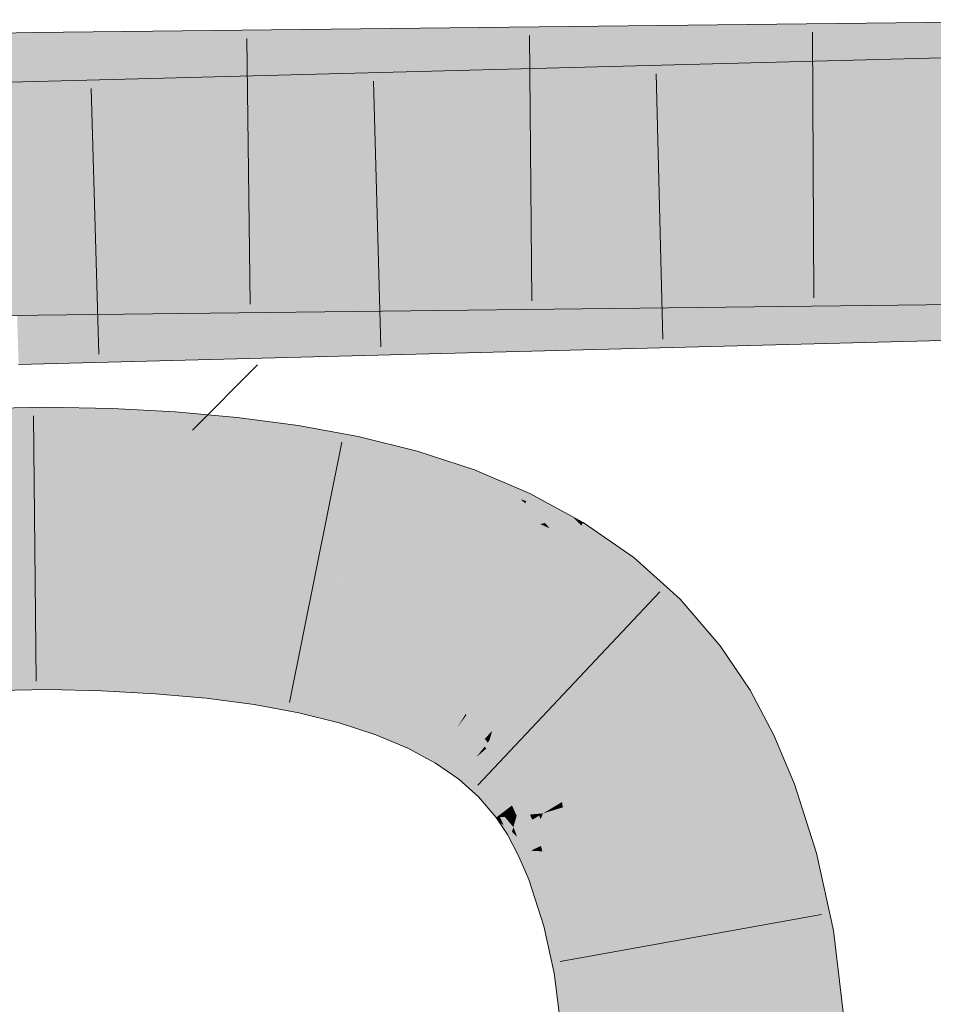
# Model space of a CAD drawing. Extents: x -720 to 300, y 62 to 1162.
# Tile 173 of 256: x 209.686 to 210.495, y 728.212 to 729.083. Entities that reach past the tile are written whole.
import ezdxf

# ---------------------------------------------------------------- set-up
doc = ezdxf.new("R2010")
doc.units = 0
doc.layers.get('0').update_dxf_attribs({"lineweight": 13})
for name, color, linetype, lineweight, true_color in [('E_Detail_Wandschraffur', 7, 'Continuous', 5, 0xc0c0c0), ('E_Leerrohr 25-A06G93Y08I', 7, 'Continuous', 9, 0xff8000), ('E_Leerrohr 25-Shading', 7, 'Continuous', 9, 0xff8000)]:
    doc.layers.add(name, color=color, linetype=linetype, lineweight=lineweight, true_color=true_color)

# ---------------------------------------------------------------- blocks, each defined once
blk = doc.blocks.new('Shading-A06G93SJ8I', base_point=(174.28816, 726.75598))
at = {"layer": 'E_Leerrohr 25-Shading', "color": 43, "true_color": 0xd7ab7f}
for points in [[(210.26399, 729.00647), (211.79288, 729.04651), (210.1756, 729.04077), (211.79228, 729.08313)], [(210.26399, 729.0415), (210.63826, 729.04578), (210.1756, 729.07715), (210.6382, 729.0824)], [(209.69907, 729.05212), (209.86772, 729.07361), (209.69884, 729.06622), (209.75473, 729.07233)], [(209.97174, 729.07483), (209.86772, 729.07361), (209.69933, 729.03546), (209.69907, 729.05212)], [(209.69933, 729.03546), (209.69933, 729.0351), (210.06905, 729.07593), (209.91405, 729.05121)], [(209.69933, 729.03546), (210.06905, 729.07593), (209.97174, 729.07483)], [(209.91405, 729.05121), (210.07156, 729.06299), (210.06905, 729.07593), (210.1106, 729.07642)], [(210.12236, 729.07166), (210.1106, 729.07642), (210.07156, 729.06299)], [(210.19899, 729.04077), (210.26399, 729.0415), (210.1106, 729.07642), (210.1756, 729.07715)], [(209.69884, 729.06622), (209.69876, 729.07172), (209.18857, 729.02509), (209.56996, 729.06427)], [(209.69884, 729.06622), (209.18857, 729.02509), (209.38757, 729.02899)], [(209.38757, 729.02899), (209.55396, 729.03223), (209.69884, 729.06622), (209.69907, 729.05212)], [(209.56996, 729.06427), (209.69876, 729.07172), (209.62926, 729.07037)], [(209.75473, 729.07233), (209.69876, 729.07172), (209.69884, 729.06622)], [(210.14214, 729.06366), (210.12236, 729.07166), (210.00026, 729.03851), (210.07156, 729.06299)], [(209.92288, 729.03766), (210.07156, 729.06299), (209.82193, 729.0365), (209.91405, 729.05121)], [(210.00026, 729.03851), (210.07156, 729.06299), (209.92288, 729.03766)], [(210.00026, 729.03851), (210.19899, 729.04077), (210.14214, 729.06366)], [(209.55396, 729.03223), (209.69933, 729.0351), (209.69907, 729.05212)], [(209.91405, 729.05121), (209.69933, 729.0351), (209.82193, 729.0365)], [(209.78076, 728.99878), (209.94286, 729.01093), (210.01453, 729.03656), (210.10097, 729.03882)], [(209.94286, 729.01093), (210.06726, 729.02026), (210.10097, 729.03882), (210.1106, 729.03906)], [(210.12918, 729.03186), (210.1106, 729.03906), (210.06726, 729.02026)], [(210.19899, 729.00476), (210.26399, 729.00647), (210.1106, 729.03906), (210.1756, 729.04077)], [(209.67833, 729.01245), (209.82973, 729.03168), (209.67801, 729.02356), (209.72716, 729.02899)], [(209.67874, 728.9986), (209.92451, 729.03418), (209.67833, 729.01245), (209.82973, 729.03168)], [(210.01453, 729.03656), (209.92451, 729.03418), (209.67897, 728.99115), (209.67874, 728.9986)], [(210.01453, 729.03656), (209.67897, 728.99115), (209.78076, 728.99878)], [(210.14769, 729.02466), (210.12918, 729.03186), (210.02066, 729.00006), (210.06726, 729.02026)], [(209.72716, 729.02899), (209.67789, 729.02771), (209.67801, 729.02356)], [(210.02066, 729.00006), (210.19899, 729.00476), (210.14769, 729.02466)], [(209.94923, 728.99823), (210.06726, 729.02026), (209.85695, 728.99579), (209.94286, 729.01093)], [(210.02066, 729.00006), (210.06726, 729.02026), (209.94923, 728.99823)], [(209.85695, 728.99579), (209.94286, 729.01093), (209.74403, 728.99286), (209.78076, 728.99878)], [(209.78076, 728.99878), (209.67897, 728.99115), (209.74403, 728.99286)], [(210.1106, 728.82635), (210.1756, 728.82715), (210.19899, 728.86401), (210.26399, 728.86475)], [(210.1756, 728.79065), (211.79637, 728.83313), (210.26399, 728.82959), (211.79578, 728.86975)], [(210.1756, 728.82715), (210.63863, 728.8324), (210.26399, 728.86475), (210.63857, 728.86902)], [(209.58865, 728.85614), (209.51752, 728.85162), (209.70218, 728.8515), (209.70226, 728.84631)], [(209.70218, 728.8515), (209.70207, 728.85834), (209.58865, 728.85614)], [(210.10724, 728.83356), (209.70239, 728.85834), (209.92749, 728.8407), (209.70207, 728.85834)], [(209.92749, 728.8407), (209.70207, 728.85834), (209.70218, 728.8515)], [(210.10588, 728.83643), (209.80264, 728.8595), (210.10724, 728.83356), (209.70239, 728.85834)], [(210.10368, 728.84113), (209.89194, 728.86053), (210.10588, 728.83643), (209.80264, 728.8595)], [(209.97253, 728.86145), (209.89194, 728.86053), (210.10059, 728.84772), (210.10368, 728.84113)], [(210.10059, 728.84772), (210.09702, 728.85535), (209.97253, 728.86145), (210.04012, 728.86218)], [(210.09702, 728.85535), (210.09352, 728.86279), (210.04012, 728.86218)], [(210.19899, 728.86401), (210.09352, 728.86279), (210.17218, 728.8526)], [(210.17218, 728.8526), (210.09352, 728.86279), (210.16074, 728.84772), (210.09702, 728.85535)], [(209.62895, 728.84839), (209.51752, 728.85162), (209.70264, 728.82178), (208.74628, 728.80292)], [(209.62895, 728.84839), (209.70264, 728.82178), (209.70245, 728.83429)], [(209.70226, 728.84631), (209.62895, 728.84839), (209.70245, 728.83429)], [(209.70218, 728.8515), (209.70226, 728.84631), (209.92749, 728.8407), (209.98778, 728.836)], [(210.16074, 728.84772), (210.09702, 728.85535), (210.14868, 728.84259), (210.10059, 728.84772)], [(210.14868, 728.84259), (210.10059, 728.84772), (210.13788, 728.83801), (210.10368, 728.84113)], [(209.98778, 728.836), (209.70226, 728.84631), (209.7626, 728.82245), (209.70245, 728.83429)], [(210.10794, 728.83209), (209.92749, 728.8407), (210.10812, 728.83167), (209.98778, 728.836)], [(210.10724, 728.83356), (209.92749, 728.8407), (210.10794, 728.83209)], [(210.13788, 728.83801), (210.10368, 728.84113), (210.12997, 728.83459), (210.10588, 728.83643)], [(209.70245, 728.83429), (209.70264, 728.82178), (209.7626, 728.82245)], [(209.98778, 728.836), (209.7626, 728.82245), (210.1106, 728.82635)], [(209.98778, 728.836), (210.1106, 728.82635), (210.10812, 728.83167)], [(210.12997, 728.83459), (210.10588, 728.83643), (210.12491, 728.83246), (210.10724, 728.83356)], [(210.12491, 728.83246), (210.10724, 728.83356), (210.12234, 728.83136), (210.10794, 728.83209)], [(210.12234, 728.83136), (210.10794, 728.83209), (210.12183, 728.83118), (210.10812, 728.83167)], [(210.10812, 728.83167), (210.1106, 728.82635), (210.12183, 728.83118)], [(210.1106, 728.789), (210.1756, 728.79065), (210.19899, 728.82794), (210.26399, 728.82959)], [(210.11191, 728.80725), (209.93607, 728.82104), (210.11163, 728.80328), (209.86086, 728.81903)], [(210.00571, 728.82288), (209.93607, 728.82104), (210.11232, 728.81287), (210.11191, 728.80725)], [(210.11232, 728.81287), (210.11278, 728.81934), (210.00571, 728.82288), (210.06537, 728.8244)], [(210.11278, 728.81934), (210.11324, 728.82568), (210.06537, 728.8244)], [(210.17706, 728.81824), (210.11324, 728.82568), (210.16656, 728.81366), (210.11278, 728.81934)], [(210.19899, 728.82794), (210.11324, 728.82568), (210.17706, 728.81824)], [(210.11137, 728.79962), (209.68721, 728.81451), (209.82376, 728.80609), (209.6842, 728.81445)], [(209.82376, 728.80609), (209.6842, 728.81445), (209.68436, 728.80933)], [(210.11145, 728.80084), (209.77887, 728.81689), (210.11137, 728.79962), (209.68721, 728.81451)], [(210.11163, 728.80328), (209.86086, 728.81903), (210.11145, 728.80084), (209.77887, 728.81689)], [(210.15564, 728.80884), (210.11232, 728.81287), (210.14598, 728.80457), (210.11191, 728.80725)], [(210.16656, 728.81366), (210.11278, 728.81934), (210.15564, 728.80884), (210.11232, 728.81287)], [(209.71893, 728.80853), (209.68436, 728.80933), (209.79469, 728.7807), (209.68474, 728.79675)], [(209.71893, 728.80853), (209.79469, 728.7807), (209.8575, 728.78235)], [(209.8575, 728.78235), (210.1106, 728.789), (209.71893, 728.80853), (209.82376, 728.80609)], [(209.82376, 728.80609), (210.1106, 728.789), (210.11134, 728.79938)], [(210.11137, 728.79962), (209.82376, 728.80609), (210.11134, 728.79938)], [(210.13908, 728.80151), (210.11163, 728.80328), (210.1349, 728.79968), (210.11145, 728.80084)], [(210.14598, 728.80457), (210.11191, 728.80725), (210.13908, 728.80151), (210.11163, 728.80328)], [(209.79469, 728.7807), (209.68474, 728.79675), (209.72592, 728.77887), (209.68513, 728.78339)], [(210.11137, 728.79962), (210.1106, 728.789), (210.13306, 728.79889)], [(210.1349, 728.79968), (210.11145, 728.80084), (210.13306, 728.79889), (210.11137, 728.79962)], [(209.68513, 728.78339), (209.6853, 728.77783), (209.72592, 728.77887)], [(209.70956, 728.72235), (209.7094, 728.7403), (209.54216, 728.71924), (209.54152, 728.737)], [(209.76752, 728.72144), (209.76819, 728.73895), (209.70956, 728.72235), (209.7094, 728.7403)], [(209.82269, 728.71906), (209.82388, 728.73602), (209.76752, 728.72144), (209.76819, 728.73895)], [(209.87708, 728.71503), (209.87885, 728.73114), (209.82269, 728.71906), (209.82388, 728.73602)], [(209.87708, 728.71503), (209.93295, 728.724), (209.87885, 728.73114)], [(209.70958, 728.71997), (209.70956, 728.72235), (209.54225, 728.71643), (209.54216, 728.71924)], [(209.70961, 728.71814), (209.70958, 728.71997), (209.54231, 728.71472), (209.54225, 728.71643)], [(209.54231, 728.71472), (209.54268, 728.70471), (209.70961, 728.71814), (209.7097, 728.70776)], [(209.76744, 728.71918), (209.76752, 728.72144), (209.70958, 728.71997), (209.70956, 728.72235)], [(209.76736, 728.71729), (209.76744, 728.71918), (209.70961, 728.71814), (209.70958, 728.71997)], [(209.70961, 728.71814), (209.7097, 728.70776), (209.76736, 728.71729), (209.76697, 728.70673)], [(209.76736, 728.71729), (209.76697, 728.70673), (209.8224, 728.71503), (209.82166, 728.70441)], [(209.8224, 728.71503), (209.82254, 728.71698), (209.76736, 728.71729), (209.76744, 728.71918)], [(209.82254, 728.71698), (209.82269, 728.71906), (209.76744, 728.71918), (209.76752, 728.72144)], [(209.87665, 728.71112), (209.87686, 728.71313), (209.8224, 728.71503), (209.82254, 728.71698)], [(209.82254, 728.71698), (209.87708, 728.71503), (209.82269, 728.71906)], [(209.82254, 728.71698), (209.84801, 728.71515), (209.87708, 728.71503), (209.87697, 728.71405)], [(209.87708, 728.71503), (209.89677, 728.71283), (209.93295, 728.724), (209.93086, 728.71082)], [(209.9832, 728.70093), (209.98607, 728.71417), (209.93059, 728.70911), (209.93295, 728.724)], [(209.54268, 728.70471), (209.54283, 728.70044), (209.7097, 728.70776), (209.70973, 728.70367)], [(209.7097, 728.70776), (209.70973, 728.70367), (209.76697, 728.70673), (209.7668, 728.70239)], [(209.8224, 728.71503), (209.82166, 728.70441), (209.87665, 728.71112), (209.87546, 728.70038)], [(209.84801, 728.71515), (209.87686, 728.71313), (209.87697, 728.71405)], [(209.87665, 728.71112), (209.87546, 728.70038), (209.92999, 728.70532), (209.92828, 728.69452)], [(209.92999, 728.70532), (209.93031, 728.70734), (209.87665, 728.71112), (209.87686, 728.71313)], [(209.87686, 728.71313), (209.89679, 728.71283), (209.87697, 728.71405)], [(209.87686, 728.71313), (209.93031, 728.70734), (209.89679, 728.71283), (209.93059, 728.70911)], [(209.89679, 728.71283), (209.87708, 728.71503), (209.87697, 728.71405)], [(209.89677, 728.71283), (209.93059, 728.70911), (209.93086, 728.71082)], [(209.98286, 728.69934), (209.9832, 728.70093), (209.93031, 728.70734), (209.93059, 728.70911)], [(210.0349, 728.69012), (210.03807, 728.70123), (209.9832, 728.70093), (209.98607, 728.71417)], [(209.76697, 728.70673), (209.7668, 728.70239), (209.82166, 728.70441), (209.82132, 728.69952)], [(209.82166, 728.70441), (209.82132, 728.69952), (209.87546, 728.70038), (209.87485, 728.69476)], [(209.87546, 728.70038), (209.87485, 728.69476), (209.92828, 728.69452), (209.92723, 728.68781)], [(209.95125, 728.70209), (209.92999, 728.70532), (209.95044, 728.69104), (209.92828, 728.69452)], [(209.98242, 728.69727), (209.98286, 728.69934), (209.92999, 728.70532), (209.93031, 728.70734)], [(209.98242, 728.69727), (209.95125, 728.70209), (209.98007, 728.68646), (209.95044, 728.69104)], [(210.03389, 728.68658), (210.03447, 728.68866), (209.98242, 728.69727), (209.98286, 728.69934)], [(210.03447, 728.68866), (210.0349, 728.69012), (209.98286, 728.69934), (209.9832, 728.70093)], [(210.08565, 728.67615), (210.08881, 728.68463), (210.0349, 728.69012), (210.03807, 728.70123)], [(209.95044, 728.69104), (209.92828, 728.69452), (209.94991, 728.68365), (209.92723, 728.68781)], [(209.98007, 728.68646), (209.95044, 728.69104), (209.97833, 728.67834), (209.94991, 728.68365)], [(209.98242, 728.69727), (209.98007, 728.68646), (210.03389, 728.68658), (210.03079, 728.67578)], [(210.08517, 728.67487), (210.08565, 728.67615), (210.03447, 728.68866), (210.0349, 728.69012)], [(209.98007, 728.68646), (209.97833, 728.67834), (210.03079, 728.67578), (210.028, 728.66602)], [(210.03389, 728.68658), (210.03079, 728.67578), (210.0844, 728.67285), (210.08043, 728.66217)], [(210.0844, 728.67285), (210.08517, 728.67487), (210.03389, 728.68658), (210.03447, 728.68866)], [(210.08881, 728.68463), (210.08565, 728.67615), (210.1106, 728.67542), (210.1031, 728.66998)], [(210.03079, 728.67578), (210.028, 728.66602), (210.08043, 728.66217), (210.07602, 728.65033)], [(210.08842, 728.6593), (210.09964, 728.66748), (210.08043, 728.66217), (210.0844, 728.67285)], [(210.09964, 728.66748), (210.1031, 728.66998), (210.0844, 728.67285), (210.08565, 728.67615)], [(210.1106, 728.67542), (210.1031, 728.66998), (210.12624, 728.6618)], [(210.1106, 728.67542), (210.1297, 728.65875), (210.13799, 728.66388), (210.13472, 728.65704)], [(210.12894, 728.64496), (210.09964, 728.66748), (210.08842, 728.6593)], [(210.13187, 728.65613), (210.1031, 728.66998), (210.09964, 728.66748)], [(210.12894, 728.64496), (210.13383, 728.65515), (210.09964, 728.66748), (210.13187, 728.65613)], [(210.1031, 728.66998), (210.13383, 728.65515), (210.12624, 728.6618)], [(210.1756, 728.64349), (210.13799, 728.66388), (210.16856, 728.64178), (210.13472, 728.65704)], [(210.08043, 728.66217), (210.07602, 728.65033), (210.08842, 728.6593)], [(210.08842, 728.6593), (210.07602, 728.65033), (210.12894, 728.64496), (210.12218, 728.63086)], [(210.15111, 728.6377), (210.13383, 728.65515), (210.14714, 728.63672), (210.12894, 728.64496)], [(210.1297, 728.65875), (210.13383, 728.65515), (210.13472, 728.65704)], [(210.13472, 728.65704), (210.13383, 728.65515), (210.16856, 728.64178), (210.15111, 728.6377)], [(210.12894, 728.64496), (210.12218, 728.63086), (210.14714, 728.63672)], [(210.15598, 728.63275), (210.15111, 728.6377), (210.14714, 728.63672)], [(210.16856, 728.64178), (210.15111, 728.6377), (210.18333, 728.63513), (210.17194, 728.61658)], [(210.18352, 728.63544), (210.1756, 728.64349), (210.18333, 728.63513), (210.16856, 728.64178)], [(210.18352, 728.63544), (210.18523, 728.63824), (210.1756, 728.64349)], [(210.18352, 728.63544), (210.18414, 728.6347), (210.18523, 728.63824), (210.21872, 728.61499)], [(210.12218, 728.63086), (210.1516, 728.62244), (210.14714, 728.63672), (210.15427, 728.63354)], [(210.1516, 728.62244), (210.12218, 728.63086), (210.14998, 728.61578)], [(210.1516, 728.62244), (210.17194, 728.61658), (210.15427, 728.63354), (210.15598, 728.63275)], [(210.18352, 728.63544), (210.17194, 728.61658), (210.20721, 728.57849), (210.19899, 728.58417)], [(210.18352, 728.63544), (210.20721, 728.57849), (210.2188, 728.59314)], [(210.18414, 728.6347), (210.2188, 728.59314), (210.21872, 728.61499), (210.22987, 728.60724)], [(210.16608, 728.60706), (210.17194, 728.61658), (210.14998, 728.61578), (210.1516, 728.62244)], [(210.17194, 728.61658), (210.16608, 728.60706), (210.19899, 728.58417)], [(210.24925, 728.54901), (210.27103, 728.57037), (210.2188, 728.59314), (210.22987, 728.60724)], [(210.20721, 728.57849), (210.24489, 728.54474), (210.2188, 728.59314), (210.24925, 728.54901)], [(210.26399, 728.52252), (210.27103, 728.57037), (210.24925, 728.54901)], [(210.26399, 728.52252), (210.27754, 728.50684), (210.27103, 728.57037), (210.30659, 728.52905)], [(210.24489, 728.54474), (210.26399, 728.52252), (210.24925, 728.54901)], [(209.54962, 728.51221), (209.71144, 728.51636), (209.55659, 728.52393), (209.71135, 728.52588)], [(209.71135, 728.52588), (209.71133, 728.52692), (209.55659, 728.52393)], [(209.7601, 728.52399), (209.76016, 728.52576), (209.71135, 728.52588), (209.71133, 728.52692)], [(209.71144, 728.51636), (209.75977, 728.51508), (209.71135, 728.52588), (209.7601, 728.52399)], [(209.7601, 728.52399), (209.8087, 728.52039), (209.76015, 728.52533), (209.80882, 728.52203)], [(209.80882, 728.52203), (209.8089, 728.52319), (209.76015, 728.52533), (209.76016, 728.52576)], [(210.30144, 728.47101), (210.3329, 728.48975), (210.27754, 728.50684), (210.30659, 728.52905)], [(209.55052, 728.48718), (209.71167, 728.4903), (209.54962, 728.51221), (209.71144, 728.51636)], [(209.71167, 728.4903), (209.75879, 728.48914), (209.71144, 728.51636), (209.75977, 728.51508)], [(209.75977, 728.51508), (209.80812, 728.51215), (209.7601, 728.52399), (209.8087, 728.52039)], [(209.80812, 728.51215), (209.8542, 728.50732), (209.8087, 728.52039), (209.85504, 728.51495)], [(209.8087, 728.52039), (209.85504, 728.51495), (209.80882, 728.52203), (209.85526, 728.51685)], [(209.85526, 728.51685), (209.8555, 728.51904), (209.80882, 728.52203), (209.8089, 728.52319)], [(209.85504, 728.51495), (209.89873, 728.50751), (209.85526, 728.51685), (209.89908, 728.5097)], [(209.85526, 728.51685), (209.89908, 728.5097), (209.85545, 728.51868), (209.89948, 728.51215)], [(209.89948, 728.51215), (209.89964, 728.51318), (209.85545, 728.51868), (209.8555, 728.51904)], [(209.75879, 728.48914), (209.80634, 728.48663), (209.75977, 728.51508), (209.80812, 728.51215)], [(209.80634, 728.48663), (209.85149, 728.48267), (209.80812, 728.51215), (209.8542, 728.50732)], [(209.85149, 728.48267), (209.89392, 728.47705), (209.8542, 728.50732), (209.89763, 728.50049)], [(209.8542, 728.50732), (209.89763, 728.50049), (209.85504, 728.51495), (209.89873, 728.50751)], [(209.89763, 728.50049), (209.93799, 728.49152), (209.89873, 728.50751), (209.93938, 728.49792)], [(209.89873, 728.50751), (209.93938, 728.49792), (209.89908, 728.5097), (209.93991, 728.50037)], [(209.89908, 728.5097), (209.93991, 728.50037), (209.89948, 728.51215), (209.94057, 728.50342)], [(209.94057, 728.50342), (209.94102, 728.50555), (209.89948, 728.51215), (209.89964, 728.51318)], [(209.89392, 728.47705), (209.9333, 728.46979), (209.89763, 728.50049), (209.93799, 728.49152)], [(209.95142, 728.4942), (209.95303, 728.4964), (209.93938, 728.49792), (209.93991, 728.50037)], [(209.93991, 728.50037), (209.95303, 728.4964), (209.94057, 728.50342), (209.95514, 728.49921)], [(209.94057, 728.50342), (209.95514, 728.49921), (209.94093, 728.50513), (209.95642, 728.50092)], [(209.95642, 728.50092), (209.95694, 728.50165), (209.94093, 728.50513), (209.94102, 728.50555)], [(209.95303, 728.4964), (209.97731, 728.48895), (209.95514, 728.49921), (209.97832, 728.49249)], [(209.95514, 728.49921), (209.97832, 728.49249), (209.95642, 728.50092), (209.97897, 728.49475)], [(209.97897, 728.49475), (209.97906, 728.49506), (209.95642, 728.50092), (209.95694, 728.50165)], [(209.97906, 728.49506), (209.97935, 728.49603), (209.95694, 728.50165)], [(209.93799, 728.49152), (209.9333, 728.46979), (209.94737, 728.48871)], [(209.93938, 728.49792), (209.93799, 728.49152), (209.95142, 728.4942), (209.94737, 728.48871)], [(209.95142, 728.4942), (209.94737, 728.48871), (209.97656, 728.48633), (209.9749, 728.48053)], [(209.97656, 728.48633), (209.97731, 728.48895), (209.95142, 728.4942), (209.95303, 728.4964)], [(209.97731, 728.48895), (210.01091, 728.47546), (209.97832, 728.49249), (210.01236, 728.47937)], [(210.01236, 728.47937), (210.0132, 728.48163), (209.97832, 728.49249), (209.97906, 728.49506)], [(210.0132, 728.48163), (210.01434, 728.48468), (209.97906, 728.49506), (209.97935, 728.49603)], [(210.32101, 728.43414), (210.35408, 728.44989), (210.30144, 728.47101), (210.3329, 728.48975)], [(209.94737, 728.48871), (209.9333, 728.46979), (209.9749, 728.48053), (209.96927, 728.46088)], [(209.97656, 728.48633), (209.9749, 728.48053), (210.00989, 728.47272), (210.00793, 728.46747)], [(210.00989, 728.47272), (210.01091, 728.47546), (209.97656, 728.48633), (209.97731, 728.48895)], [(210.04231, 728.46423), (210.04326, 728.46619), (210.01236, 728.47937), (210.0132, 728.48163)], [(210.0132, 728.48163), (210.04326, 728.46619), (210.01414, 728.48413), (210.04507, 728.46997)], [(210.01414, 728.48413), (210.04507, 728.46997), (210.01434, 728.48468), (210.04552, 728.47089)], [(210.04552, 728.47089), (210.04578, 728.47144), (210.01434, 728.48468)], [(209.9749, 728.48053), (209.96927, 728.46088), (210.00793, 728.46747), (210.00156, 728.45038)], [(210.00989, 728.47272), (210.00793, 728.46747), (210.03902, 728.45734), (210.03676, 728.45264)], [(210.03902, 728.45734), (210.04034, 728.46008), (210.00989, 728.47272), (210.01091, 728.47546)], [(210.01091, 728.47546), (210.04034, 728.46008), (210.01236, 728.47937), (210.04231, 728.46423)], [(210.00793, 728.46747), (210.00156, 728.45038), (210.03676, 728.45264), (210.02995, 728.43842)], [(210.04034, 728.46008), (210.06543, 728.44318), (210.04231, 728.46423), (210.06799, 728.44733)], [(210.06799, 728.44733), (210.06903, 728.44904), (210.04231, 728.46423), (210.04326, 728.46619)], [(210.04326, 728.46619), (210.06903, 728.44904), (210.04507, 728.46997), (210.07187, 728.45367)], [(210.04507, 728.46997), (210.07187, 728.45367), (210.04552, 728.47089), (210.07265, 728.4549)], [(210.04552, 728.47089), (210.07265, 728.4549), (210.04578, 728.47144), (210.07324, 728.45587)], [(210.07324, 728.45587), (210.07356, 728.45642), (210.04578, 728.47144)], [(210.03902, 728.45734), (210.03676, 728.45264), (210.06377, 728.44043), (210.06122, 728.43628)], [(210.06377, 728.44043), (210.06543, 728.44318), (210.03902, 728.45734), (210.04034, 728.46008)], [(210.07187, 728.45367), (210.09447, 728.43549), (210.07265, 728.4549), (210.09563, 728.43695)], [(210.07265, 728.4549), (210.09563, 728.43695), (210.07324, 728.45587), (210.09662, 728.43817)], [(210.07324, 728.45587), (210.09662, 728.43817), (210.07356, 728.45642), (210.09737, 728.43915)], [(210.09737, 728.43915), (210.09776, 728.43964), (210.07356, 728.45642)], [(210.03676, 728.45264), (210.02995, 728.43842), (210.06122, 728.43628), (210.05441, 728.42523)], [(210.06543, 728.44318), (210.08617, 728.42493), (210.06799, 728.44733), (210.08934, 728.42896)], [(210.08934, 728.42896), (210.09047, 728.43036), (210.06799, 728.44733), (210.06903, 728.44904)], [(210.06903, 728.44904), (210.09047, 728.43036), (210.07187, 728.45367), (210.09447, 728.43549)], [(210.33781, 728.39429), (210.37227, 728.40668), (210.32101, 728.43414), (210.35408, 728.44989)], [(210.06377, 728.44043), (210.06122, 728.43628), (210.08414, 728.42236), (210.08131, 728.41876)], [(210.08414, 728.42236), (210.08617, 728.42493), (210.06377, 728.44043), (210.06543, 728.44318)], [(210.09673, 728.43573), (210.09796, 728.43683), (210.09563, 728.43695), (210.09662, 728.43817)], [(210.09796, 728.43683), (210.09949, 728.43811), (210.09662, 728.43817), (210.09776, 728.43964)], [(210.11598, 728.41846), (210.11621, 728.4187), (210.09796, 728.43683), (210.09949, 728.43811)], [(210.09949, 728.43811), (210.09984, 728.43768), (210.11862, 728.42102), (210.11812, 728.42053)], [(210.09984, 728.43768), (210.11621, 728.4187), (210.11812, 728.42053)], [(210.06122, 728.43628), (210.05441, 728.42523), (210.08131, 728.41876), (210.0751, 728.41089)], [(210.08617, 728.42493), (210.10283, 728.40558), (210.08934, 728.42896), (210.1066, 728.40924)], [(210.1066, 728.40924), (210.10779, 728.4104), (210.08934, 728.42896), (210.09047, 728.43036)], [(210.09447, 728.43549), (210.09047, 728.43036), (210.09532, 728.43457)], [(210.09532, 728.43457), (210.09047, 728.43036), (210.11299, 728.41553), (210.10779, 728.4104)], [(210.09563, 728.43695), (210.09447, 728.43549), (210.09673, 728.43573), (210.09532, 728.43457)], [(210.09673, 728.43573), (210.09532, 728.43457), (210.11455, 728.41705), (210.11299, 728.41553)], [(210.11455, 728.41705), (210.11598, 728.41846), (210.09673, 728.43573), (210.09796, 728.43683)], [(210.08414, 728.42236), (210.08131, 728.41876), (210.10046, 728.40326), (210.0974, 728.40021)], [(210.10046, 728.40326), (210.10283, 728.40558), (210.08414, 728.42236), (210.08617, 728.42493)], [(210.11621, 728.4187), (210.13123, 728.39471), (210.11812, 728.42053), (210.13548, 728.39795)], [(210.11812, 728.42053), (210.13548, 728.39795), (210.11862, 728.42102), (210.1366, 728.3988)], [(210.1366, 728.3988), (210.13722, 728.39929), (210.11862, 728.42102)], [(210.08131, 728.41876), (210.0751, 728.41089), (210.0974, 728.40021), (210.09247, 728.39545)], [(210.11299, 728.41553), (210.10779, 728.4104), (210.12843, 728.39258), (210.12212, 728.3877)], [(210.11455, 728.41705), (210.11299, 728.41553), (210.13039, 728.39404), (210.12843, 728.39258)], [(210.13123, 728.39471), (210.11621, 728.4187), (210.13039, 728.39404), (210.11455, 728.41705)], [(210.10046, 728.40326), (210.0974, 728.40021), (210.11398, 728.38147), (210.11075, 728.37903)], [(210.11398, 728.38147), (210.11662, 728.38348), (210.10046, 728.40326), (210.10283, 728.40558)], [(210.10283, 728.40558), (210.11662, 728.38348), (210.1066, 728.40924), (210.1209, 728.38678)], [(210.1209, 728.38678), (210.12212, 728.3877), (210.1066, 728.40924), (210.10779, 728.4104)], [(210.36902, 728.33954), (210.39166, 728.34564), (210.3382, 728.39447), (210.37227, 728.40668)], [(210.0974, 728.40021), (210.09247, 728.39545), (210.11075, 728.37903), (210.10815, 728.37701)], [(210.13805, 728.37964), (210.13123, 728.39471), (210.13483, 728.37939), (210.12843, 728.39258)], [(210.13805, 728.37964), (210.14531, 728.38031), (210.13123, 728.39471), (210.13548, 728.39795)], [(210.13548, 728.39795), (210.14531, 728.38031), (210.1366, 728.3988), (210.14735, 728.38049)], [(210.14735, 728.38049), (210.14951, 728.38068), (210.1366, 728.3988), (210.13722, 728.39929)], [(210.33781, 728.39429), (210.35629, 728.33612), (210.3382, 728.39447), (210.36902, 728.33954)], [(210.11662, 728.38348), (210.11913, 728.37799), (210.1209, 728.38678), (210.12473, 728.37848)], [(210.12473, 728.37848), (210.12628, 728.3786), (210.1209, 728.38678), (210.12212, 728.3877)], [(210.12843, 728.39258), (210.12212, 728.3877), (210.13483, 728.37939), (210.12628, 728.3786)], [(210.11075, 728.37903), (210.10815, 728.37701), (210.11153, 728.37732)], [(210.11153, 728.37732), (210.10815, 728.37701), (210.11481, 728.37006), (210.1106, 728.37329)], [(210.11153, 728.37732), (210.11569, 728.37769), (210.11075, 728.37903), (210.11398, 728.38147)], [(210.11481, 728.37006), (210.12134, 728.36499), (210.11153, 728.37732), (210.11569, 728.37769)], [(210.11398, 728.38147), (210.11569, 728.37769), (210.11662, 728.38348), (210.11913, 728.37799)], [(210.11569, 728.37769), (210.12337, 728.36853), (210.11913, 728.37799)], [(210.11569, 728.37769), (210.12134, 728.36499), (210.12337, 728.36853), (210.12216, 728.36438)], [(210.11913, 728.37799), (210.12337, 728.36853), (210.12473, 728.37848), (210.12564, 728.37646)], [(210.13048, 728.36932), (210.12628, 728.3786), (210.12459, 728.36584), (210.12337, 728.36853)], [(210.12564, 728.37646), (210.12628, 728.3786), (210.12473, 728.37848)], [(210.13048, 728.36932), (210.14011, 728.37506), (210.12628, 728.3786), (210.13805, 728.37964)], [(210.13805, 728.37964), (210.14011, 728.37506), (210.14531, 728.38031), (210.14619, 728.37866)], [(210.14011, 728.37506), (210.14343, 728.36511), (210.14619, 728.37866), (210.14751, 728.37549)], [(210.14619, 728.37866), (210.14951, 728.38068), (210.14531, 728.38031)], [(210.14751, 728.37549), (210.14951, 728.38068), (210.14619, 728.37866)], [(210.16132, 728.35834), (210.14951, 728.38068), (210.15573, 728.35571), (210.14751, 728.37549)], [(210.1106, 728.37329), (210.11804, 728.36194), (210.12216, 728.36438)], [(210.12337, 728.36853), (210.12216, 728.36438), (210.12459, 728.36584)], [(210.13048, 728.36932), (210.12459, 728.36584), (210.13724, 728.34918), (210.12653, 728.35999)], [(210.13048, 728.36932), (210.13724, 728.34918), (210.14011, 728.37506), (210.14343, 728.36511)], [(210.14751, 728.37549), (210.14343, 728.36511), (210.15573, 728.35571), (210.14783, 728.35193)], [(210.11804, 728.36194), (210.12823, 728.34265), (210.12216, 728.36438), (210.13878, 728.34766)], [(210.12459, 728.36584), (210.12216, 728.36438), (210.12653, 728.35999)], [(210.14343, 728.36511), (210.13724, 728.34918), (210.14783, 728.35193), (210.13878, 728.34766)], [(210.14783, 728.35193), (210.13878, 728.34766), (210.14899, 728.34711)], [(210.16132, 728.35834), (210.14783, 728.35193), (210.16646, 728.34625), (210.14899, 728.34711)], [(210.12823, 728.34265), (210.13693, 728.32233), (210.13878, 728.34766), (210.15376, 728.32831)], [(210.14899, 728.34711), (210.13878, 728.34766), (210.15337, 728.32886)], [(210.16646, 728.34625), (210.14899, 728.34711), (210.15376, 728.32831), (210.15337, 728.32886)], [(210.16646, 728.34625), (210.15376, 728.32831), (210.16942, 728.33392)], [(210.16942, 728.33392), (210.1714, 728.33466), (210.16646, 728.34625)], [(210.39362, 728.27515), (210.40671, 728.27716), (210.36902, 728.33954), (210.39166, 728.34564)], [(210.15376, 728.32831), (210.17557, 728.28973), (210.16942, 728.33392)], [(210.17557, 728.28973), (210.1714, 728.33466), (210.16942, 728.33392)], [(210.17557, 728.28973), (210.17664, 728.28784), (210.1714, 728.33466), (210.18558, 728.29028)], [(210.35629, 728.33612), (210.37053, 728.27161), (210.36902, 728.33954), (210.39362, 728.27515)], [(210.13693, 728.32233), (210.15022, 728.28076), (210.15376, 728.32831), (210.17664, 728.28784)], [(210.17664, 728.28784), (210.19203, 728.24841), (210.18558, 728.29028), (210.19121, 728.2652)], [(210.17664, 728.28784), (210.15022, 728.28076), (210.19119, 728.24408), (210.15961, 728.2392)], [(210.17664, 728.28784), (210.19119, 728.24408), (210.18925, 728.25549)], [(210.37053, 728.27161), (210.38565, 728.14691), (210.39362, 728.27515), (210.41972, 728.1496)], [(210.41972, 728.1496), (210.42215, 728.14978), (210.39362, 728.27515), (210.40671, 728.27716)], [(210.19203, 728.24841), (210.19359, 728.24445), (210.19121, 728.2652), (210.1958, 728.24481)], [(210.19119, 728.24408), (210.19359, 728.24445), (210.18925, 728.25549)], [(210.19119, 728.24408), (210.15961, 728.2392), (210.19226, 728.22211)], [(210.19226, 728.22211), (210.15961, 728.2392), (210.19662, 728.13208), (210.17293, 728.13019)], [(210.19324, 728.24438), (210.19119, 728.24408), (210.19476, 728.22083), (210.19226, 728.22211)], [(210.19476, 728.22083), (210.19359, 728.24445), (210.19324, 728.24438)], [(210.19899, 728.21863), (210.1958, 728.24481), (210.19359, 728.24445)], [(210.19476, 728.22083), (210.19705, 728.2196), (210.19359, 728.24445), (210.19591, 728.23334)], [(210.19705, 728.2196), (210.19899, 728.21863), (210.19591, 728.23334)], [(210.19476, 728.22083), (210.19226, 728.22211), (210.20052, 728.13239), (210.19662, 728.13208)], [(210.20052, 728.13239), (210.20428, 728.13269), (210.19476, 728.22083), (210.19705, 728.2196)], [(210.19705, 728.2196), (210.20428, 728.13269), (210.19843, 728.21887), (210.20717, 728.13287)], [(210.20717, 728.13287), (210.20943, 728.13306), (210.19843, 728.21887), (210.19899, 728.21863)]]:
    blk.add_solid(points, dxfattribs=at)
at = {"layer": 'E_Leerrohr 25-Shading', "color": 31, "true_color": 0xfabd7f}
for points in [[(209.94753, 728.94952), (210.00026, 729.03851), (209.87614, 728.94873), (209.92288, 729.03766)], [(210.19899, 729.04077), (210.00026, 729.03851), (210.2356, 728.95282), (209.94753, 728.94952)], [(210.2356, 728.95282), (210.3006, 728.95355), (210.19899, 729.04077), (210.26399, 729.0415)], [(210.26399, 729.0415), (210.2814, 728.99969), (210.63826, 729.04578), (210.63832, 729.01013)], [(210.26399, 729.00647), (210.3006, 728.91901), (211.61346, 729.04181), (211.6144, 728.95343)], [(209.52733, 728.9433), (209.66409, 728.94598), (209.55396, 729.03223), (209.69684, 729.03503)], [(209.66409, 728.94598), (209.7007, 728.94672), (209.69684, 729.03503), (209.69933, 729.0351)], [(209.82193, 729.0365), (209.69933, 729.0351), (209.78195, 728.94763), (209.7007, 728.94672)], [(209.87614, 728.94873), (209.92288, 729.03766), (209.78195, 728.94763), (209.82193, 729.0365)], [(210.19899, 729.00476), (210.02066, 729.00006), (210.2356, 728.9173), (209.96835, 728.91028)], [(210.2356, 728.9173), (210.3006, 728.91901), (210.19899, 729.00476), (210.26399, 729.00647)], [(210.2814, 728.99969), (210.3006, 728.95355), (210.63832, 729.01013), (210.63841, 728.9574)], [(209.81749, 728.90631), (209.85695, 728.99579), (209.71153, 728.90356), (209.74403, 728.99286)], [(209.90297, 728.90857), (209.94923, 728.99823), (209.81749, 728.90631), (209.85695, 728.99579)], [(209.96835, 728.91028), (210.02066, 729.00006), (209.90297, 728.90857), (209.94923, 728.99823)], [(209.71947, 728.92535), (209.74403, 728.99286), (209.68094, 728.92462), (209.67897, 728.99115)], [(210.22823, 728.93494), (210.2356, 728.95282), (209.97998, 728.93024), (209.94753, 728.94952)], [(210.2356, 728.95282), (210.22823, 728.93494), (210.3006, 728.95355), (210.29343, 728.93616)], [(210.26399, 728.82959), (211.79578, 728.86975), (210.3006, 728.91901), (211.79433, 728.95813)], [(210.3006, 728.95355), (210.29343, 728.93616), (210.63841, 728.9574), (210.63843, 728.94263)], [(209.66409, 728.94598), (209.55876, 728.93378), (209.70093, 728.93231), (209.70157, 728.89056)], [(209.70093, 728.93231), (209.7007, 728.94672), (209.66409, 728.94598)], [(209.70093, 728.93231), (209.78195, 728.94763), (209.7007, 728.94672)], [(209.70093, 728.93231), (209.72708, 728.92548), (209.78195, 728.94763), (209.82677, 728.92737)], [(209.91351, 728.92902), (209.87614, 728.94873), (209.82677, 728.92737), (209.78195, 728.94763)], [(209.97998, 728.93024), (209.94753, 728.94952), (209.91351, 728.92902), (209.87614, 728.94873)], [(210.19899, 728.86401), (210.22823, 728.93494), (210.09352, 728.86279), (209.97998, 728.93024)], [(210.22823, 728.93494), (210.19899, 728.86401), (210.29343, 728.93616), (210.26399, 728.86475)], [(210.29343, 728.93616), (210.26399, 728.86475), (210.63843, 728.94263), (210.63857, 728.86902)], [(209.70157, 728.89056), (209.55876, 728.93378), (209.70207, 728.85846), (209.44603, 728.92072)], [(209.71153, 728.90356), (209.71947, 728.92535), (209.68159, 728.90277), (209.68094, 728.92462)], [(209.89194, 728.86053), (209.70093, 728.93231), (209.80264, 728.8595), (209.70157, 728.89056)], [(209.72708, 728.92548), (209.70093, 728.93231), (209.71947, 728.92535)], [(209.89194, 728.86053), (209.97253, 728.86145), (209.71947, 728.92535), (209.72708, 728.92548)], [(209.72708, 728.92548), (209.97253, 728.86145), (209.82677, 728.92737)], [(209.97253, 728.86145), (210.04012, 728.86218), (209.82677, 728.92737), (209.91351, 728.92902)], [(210.04012, 728.86218), (210.09352, 728.86279), (209.91351, 728.92902), (209.97998, 728.93024)], [(209.58865, 728.85614), (209.70207, 728.85846), (209.41943, 728.91766), (209.45486, 728.91858)], [(210.2356, 728.9173), (209.96835, 728.91028), (210.19899, 728.82794), (210.11324, 728.82568)], [(210.19899, 728.82794), (210.26399, 728.82959), (210.2356, 728.9173), (210.3006, 728.91901)], [(210.06537, 728.8244), (209.90297, 728.90857), (210.00571, 728.82288), (209.81749, 728.90631)], [(210.11324, 728.82568), (209.96835, 728.91028), (210.06537, 728.8244), (209.90297, 728.90857)], [(209.93607, 728.82104), (209.71153, 728.90356), (209.6825, 728.87244), (209.68159, 728.90277)], [(210.00571, 728.82288), (209.81749, 728.90631), (209.93607, 728.82104), (209.71153, 728.90356)], [(209.70157, 728.89056), (209.70207, 728.85834), (209.80264, 728.8595)], [(209.86086, 728.81903), (209.6825, 728.87244), (209.77887, 728.81689), (209.68346, 728.83978)], [(209.93607, 728.82104), (209.6825, 728.87244), (209.86086, 728.81903)], [(209.70207, 728.85846), (209.58865, 728.85614), (209.70207, 728.85834)], [(209.68346, 728.83978), (209.6842, 728.81445), (209.77887, 728.81689)], [(209.71031, 728.64069), (209.70973, 728.70367), (209.54501, 728.64001), (209.54283, 728.70044)], [(209.76445, 728.63977), (209.7668, 728.70239), (209.71031, 728.64069), (209.70973, 728.70367)], [(209.81699, 728.63812), (209.82132, 728.69952), (209.76445, 728.63977), (209.7668, 728.70239)], [(209.86832, 728.63556), (209.87485, 728.69476), (209.81699, 728.63812), (209.82132, 728.69952)], [(209.91841, 728.63196), (209.92723, 728.68781), (209.86832, 728.63556), (209.87485, 728.69476)], [(209.95969, 728.59198), (209.97833, 728.67834), (209.91344, 728.60052), (209.92723, 728.68781)], [(210.00368, 728.58105), (210.028, 728.66602), (209.95969, 728.59198), (209.97833, 728.67834)], [(210.04518, 728.5675), (210.07602, 728.65033), (210.00368, 728.58105), (210.028, 728.66602)], [(210.08397, 728.55115), (210.12218, 728.63086), (210.04518, 728.5675), (210.07602, 728.65033)], [(209.54501, 728.64001), (209.71051, 728.61774), (209.71031, 728.64069)], [(209.54501, 728.64001), (209.54602, 728.61206), (209.71051, 728.61774), (209.55312, 728.61224)], [(209.71031, 728.64069), (209.71051, 728.61774), (209.76445, 728.63977), (209.76366, 728.61853)], [(209.76445, 728.63977), (209.76366, 728.61853), (209.81699, 728.63812), (209.81561, 728.61847)], [(209.81511, 728.61133), (209.86517, 728.60693), (209.81699, 728.63812), (209.86832, 728.63556)], [(209.86517, 728.60693), (209.91344, 728.60052), (209.86832, 728.63556), (209.91841, 728.63196)], [(210.11983, 728.53174), (210.16608, 728.60706), (210.08397, 728.55115), (210.12218, 728.63086)], [(209.71133, 728.52692), (209.71054, 728.6153), (209.54921, 728.52374), (209.54602, 728.61206)], [(209.55312, 728.61224), (209.71054, 728.6153), (209.71051, 728.61774)], [(209.71051, 728.61774), (209.71054, 728.6153), (209.76366, 728.61853), (209.76349, 728.61407)], [(209.76016, 728.52576), (209.76349, 728.61407), (209.71133, 728.52692), (209.71054, 728.6153)], [(209.8089, 728.52319), (209.81511, 728.61133), (209.76016, 728.52576), (209.76349, 728.61407)], [(209.76366, 728.61853), (209.76349, 728.61407), (209.81561, 728.61847), (209.81511, 728.61133)], [(209.8555, 728.51904), (209.86517, 728.60693), (209.8089, 728.52319), (209.81511, 728.61133)], [(209.89964, 728.51318), (209.91344, 728.60052), (209.8555, 728.51904), (209.86517, 728.60693)], [(210.11983, 728.53174), (210.19899, 728.58417), (210.16608, 728.60706)], [(209.94102, 728.50555), (209.95969, 728.59198), (209.89964, 728.51318), (209.91344, 728.60052)], [(209.94102, 728.50555), (209.95694, 728.50165), (209.95969, 728.59198), (209.96835, 728.58978)], [(209.95694, 728.50165), (209.97935, 728.49603), (209.96835, 728.58978), (210.00368, 728.58105)], [(210.01434, 728.48468), (210.04518, 728.5675), (209.97935, 728.49603), (210.00368, 728.58105)], [(210.11983, 728.53174), (210.1525, 728.50903), (210.19899, 728.58417), (210.20229, 728.5722)], [(210.20229, 728.5722), (210.20721, 728.57849), (210.19899, 728.58417)], [(210.21584, 728.5163), (210.24489, 728.54474), (210.20229, 728.5722), (210.20721, 728.57849)], [(210.1525, 728.50903), (210.18175, 728.48291), (210.20229, 728.5722), (210.21584, 728.5163)], [(210.04482, 728.56653), (210.01434, 728.48468), (210.05949, 728.53778)], [(210.04518, 728.5675), (210.04482, 728.56653), (210.0743, 728.55524), (210.05949, 728.53778)], [(210.0743, 728.55524), (210.05949, 728.53778), (210.07944, 728.54169), (210.06883, 728.51953)], [(210.07944, 728.54169), (210.08397, 728.55115), (210.0743, 728.55524)], [(210.08397, 728.55115), (210.07944, 728.54169), (210.09917, 728.54291), (210.08594, 728.52521)], [(210.09917, 728.54291), (210.08594, 728.52521), (210.10794, 728.51239), (210.09763, 728.49561)], [(210.10794, 728.51239), (210.11983, 728.53174), (210.09917, 728.54291)], [(210.24489, 728.54474), (210.21584, 728.5163), (210.26399, 728.52252), (210.21901, 728.50085)], [(210.06883, 728.51953), (210.05949, 728.53778), (210.05894, 728.4989), (210.04416, 728.51978)], [(210.08594, 728.52521), (210.07944, 728.54169), (210.07419, 728.50946), (210.06883, 728.51953)], [(210.09763, 728.49561), (210.08594, 728.52521), (210.089, 728.48157), (210.07419, 728.50946)], [(210.11983, 728.53174), (210.10794, 728.51239), (210.12567, 728.52765), (210.10986, 728.50604)], [(210.11484, 728.48975), (210.12567, 728.52765), (210.10986, 728.50604)], [(210.12614, 728.52521), (210.12567, 728.52765), (210.11516, 728.48871), (210.11484, 728.48975)], [(210.12614, 728.52521), (210.11517, 728.48871), (210.13376, 728.48529), (210.12111, 728.46924)], [(210.13376, 728.48529), (210.1525, 728.50903), (210.12567, 728.52765)], [(210.04416, 728.51978), (210.01434, 728.48468), (210.05894, 728.4989), (210.04578, 728.47144)], [(210.07419, 728.50946), (210.06883, 728.51953), (210.06259, 728.49396), (210.05894, 728.4989)], [(210.21584, 728.5163), (210.18175, 728.48291), (210.21901, 728.50085)], [(210.26399, 728.52252), (210.21901, 728.50085), (210.26863, 728.5), (210.22592, 728.46729)], [(210.26863, 728.5), (210.27754, 728.50684), (210.26399, 728.52252)], [(210.089, 728.48157), (210.07419, 728.50946), (210.08113, 728.46869), (210.06259, 728.49396)], [(210.10986, 728.50604), (210.10794, 728.51239), (210.09929, 728.49158), (210.09763, 728.49561)], [(210.15189, 728.5083), (210.13376, 728.48529), (210.15715, 728.4588), (210.14236, 728.44434)], [(210.15715, 728.4588), (210.18175, 728.48291), (210.15189, 728.5083), (210.1525, 728.50903)], [(210.05894, 728.4989), (210.04578, 728.47144), (210.06259, 728.49396)], [(210.1088, 728.46869), (210.11484, 728.48975), (210.09929, 728.49158), (210.10986, 728.50604)], [(210.21901, 728.50085), (210.18175, 728.48291), (210.22592, 728.46729), (210.20738, 728.45306)], [(210.26863, 728.5), (210.22592, 728.46729), (210.27617, 728.45599), (210.23232, 728.42993)], [(210.27617, 728.45599), (210.30144, 728.47101), (210.26863, 728.5), (210.27754, 728.50684)], [(210.08113, 728.46869), (210.06259, 728.49396), (210.07588, 728.46021), (210.05367, 728.48199)], [(210.09929, 728.49158), (210.09763, 728.49561), (210.09027, 728.47925), (210.089, 728.48157)], [(210.09929, 728.49158), (210.09027, 728.47925), (210.1088, 728.46869), (210.10451, 728.45367)], [(210.11516, 728.48871), (210.11484, 728.48975), (210.10899, 728.4682), (210.1088, 728.46869)], [(210.05367, 728.48199), (210.04578, 728.47144), (210.07588, 728.46021), (210.07356, 728.45642)], [(210.09027, 728.47925), (210.089, 728.48157), (210.08186, 728.46777), (210.08113, 728.46869)], [(210.11517, 728.48871), (210.10205, 728.44507), (210.12111, 728.46924)], [(210.14236, 728.44434), (210.13376, 728.48529), (210.13245, 728.43457), (210.12111, 728.46924)], [(210.16228, 728.41852), (210.20738, 728.45306), (210.15715, 728.4588), (210.18175, 728.48291)], [(210.10451, 728.45367), (210.09027, 728.47925), (210.09807, 728.44666), (210.08186, 728.46777)], [(210.08186, 728.46777), (210.08113, 728.46869), (210.07614, 728.45996), (210.07588, 728.46021)], [(210.09807, 728.44666), (210.08186, 728.46777), (210.08458, 728.45203), (210.07614, 728.45996)], [(210.10899, 728.4682), (210.1088, 728.46869), (210.10458, 728.45349), (210.10451, 728.45367)], [(210.13245, 728.43457), (210.12111, 728.46924), (210.12625, 728.42853), (210.11288, 728.4588)], [(210.22592, 728.46729), (210.20738, 728.45306), (210.23232, 728.42993), (210.22548, 728.42584)], [(210.28192, 728.41559), (210.32101, 728.43414), (210.27617, 728.45599), (210.30144, 728.47101)], [(210.07588, 728.46021), (210.07356, 728.45642), (210.07614, 728.45996)], [(210.07614, 728.45996), (210.07356, 728.45642), (210.08458, 728.45203)], [(210.07356, 728.45642), (210.09776, 728.43964), (210.08458, 728.45203)], [(210.11288, 728.4588), (210.09776, 728.43964), (210.12625, 728.42853), (210.11862, 728.42102)], [(210.15715, 728.4588), (210.14236, 728.44434), (210.16228, 728.41852), (210.15051, 728.40948)], [(210.27617, 728.45599), (210.23232, 728.42993), (210.24117, 728.39624), (210.2356, 728.40674)], [(210.27617, 728.45599), (210.24117, 728.39624), (210.28192, 728.41559)], [(210.09776, 728.43964), (210.10065, 728.4433), (210.08458, 728.45203), (210.09807, 728.44666)], [(210.10451, 728.45367), (210.09807, 728.44666), (210.10205, 728.44507)], [(210.10065, 728.4433), (210.10205, 728.44507), (210.09807, 728.44666)], [(210.10451, 728.45367), (210.10205, 728.44507), (210.10458, 728.45349)], [(210.16643, 728.39075), (210.22548, 728.42584), (210.16228, 728.41852), (210.20738, 728.45306)], [(210.15051, 728.40948), (210.14236, 728.44434), (210.14333, 728.40399), (210.13245, 728.43457)], [(210.13931, 728.40088), (210.12625, 728.42853), (210.13722, 728.39929), (210.12173, 728.42407)], [(210.14333, 728.40399), (210.13245, 728.43457), (210.13931, 728.40088), (210.12625, 728.42853)], [(210.23232, 728.42993), (210.22548, 728.42584), (210.2356, 728.40674)], [(210.28654, 728.37592), (210.33781, 728.39429), (210.28192, 728.41559), (210.32101, 728.43414)], [(210.12173, 728.42407), (210.11862, 728.42102), (210.13722, 728.39929)], [(210.22548, 728.42584), (210.16643, 728.39075), (210.2356, 728.40674), (210.16722, 728.38605)], [(210.16228, 728.41852), (210.15051, 728.40948), (210.16643, 728.39075), (210.15685, 728.38501)], [(210.28192, 728.41559), (210.24117, 728.39624), (210.28654, 728.37592), (210.25603, 728.36499)], [(210.15173, 728.38196), (210.14333, 728.40399), (210.14951, 728.38068), (210.13931, 728.40088)], [(210.15685, 728.38501), (210.15051, 728.40948), (210.15173, 728.38196), (210.14333, 728.40399)], [(210.2356, 728.40674), (210.16722, 728.38605), (210.2309, 728.39136), (210.17111, 728.36298)], [(210.2309, 728.39136), (210.24117, 728.39624), (210.2356, 728.40674)], [(210.13931, 728.40088), (210.13722, 728.39929), (210.14951, 728.38068)], [(210.22067, 728.35229), (210.25461, 728.3645), (210.2309, 728.39136), (210.24117, 728.39624)], [(210.24117, 728.39624), (210.25461, 728.3645), (210.25603, 728.36499)], [(210.28654, 728.37592), (210.2917, 728.31879), (210.33675, 728.39392), (210.32288, 728.32715)], [(210.32288, 728.32715), (210.35629, 728.33612), (210.33675, 728.39392), (210.33781, 728.39429)], [(210.15739, 728.38306), (210.15685, 728.38501), (210.15196, 728.38141), (210.15173, 728.38196)], [(210.16722, 728.38605), (210.16643, 728.39075), (210.15739, 728.38306), (210.15685, 728.38501)], [(210.17111, 728.36298), (210.16722, 728.38605), (210.16396, 728.35962), (210.15739, 728.38306)], [(210.2309, 728.39136), (210.17111, 728.36298), (210.22067, 728.35229), (210.17607, 728.3363)], [(210.15173, 728.38196), (210.14951, 728.38068), (210.15196, 728.38141)], [(210.15196, 728.38141), (210.14951, 728.38068), (210.16132, 728.35834)], [(210.16396, 728.35962), (210.15739, 728.38306), (210.16132, 728.35834), (210.15196, 728.38141)], [(210.28654, 728.37592), (210.25603, 728.36499), (210.2917, 728.31879), (210.2771, 728.31482)], [(210.16646, 728.34625), (210.16748, 728.34778), (210.16132, 728.35834), (210.16396, 728.35962)], [(210.16748, 728.34778), (210.17252, 728.35541), (210.16396, 728.35962), (210.17111, 728.36298)], [(210.20906, 728.29657), (210.27094, 728.31317), (210.22067, 728.35229), (210.25461, 728.3645)], [(210.2771, 728.31482), (210.25603, 728.36499), (210.27335, 728.31384), (210.25461, 728.3645)], [(210.25461, 728.3645), (210.27094, 728.31317), (210.27335, 728.31384)], [(210.1714, 728.33466), (210.17607, 728.3363), (210.16748, 728.34778), (210.17252, 728.35541)], [(210.22067, 728.35229), (210.17607, 728.3363), (210.18558, 728.29028), (210.18553, 728.29041)], [(210.22067, 728.35229), (210.18558, 728.29028), (210.20906, 728.29657)], [(210.1714, 728.33466), (210.16748, 728.34778), (210.16646, 728.34625)], [(210.17607, 728.3363), (210.1714, 728.33466), (210.18553, 728.29041)], [(210.31319, 728.26282), (210.37053, 728.27161), (210.32288, 728.32715), (210.35629, 728.33612)], [(210.2917, 728.31879), (210.29546, 728.26007), (210.32288, 728.32715), (210.31319, 728.26282)], [(210.2917, 728.31879), (210.2771, 728.31482), (210.29507, 728.26605)], [(210.20129, 728.24561), (210.28316, 728.25818), (210.20906, 728.29657), (210.27094, 728.31317)], [(210.29076, 728.2594), (210.27335, 728.31384), (210.28566, 728.25861), (210.27094, 728.31317)], [(210.27094, 728.31317), (210.28316, 728.25818), (210.28566, 728.25861)], [(210.29546, 728.26007), (210.2771, 728.31482), (210.29076, 728.2594), (210.27335, 728.31384)], [(210.2771, 728.31482), (210.29546, 728.26007), (210.29507, 728.26605)], [(210.20906, 728.29657), (210.18558, 728.29028), (210.20732, 728.28516), (210.19121, 728.2652)], [(210.20732, 728.28516), (210.19345, 728.26801), (210.20129, 728.24561), (210.1958, 728.24481)], [(210.19345, 728.26801), (210.19121, 728.2652), (210.1958, 728.24481)], [(210.30278, 728.14044), (210.38565, 728.14691), (210.31319, 728.26282), (210.37053, 728.27161)], [(210.19899, 728.21863), (210.28316, 728.25818), (210.20129, 728.24561)], [(210.28316, 728.25818), (210.22052, 728.2287), (210.29755, 728.14001), (210.21703, 728.13367)], [(210.29076, 728.2594), (210.28316, 728.25818), (210.2997, 728.1402), (210.29755, 728.14001)], [(210.29546, 728.26007), (210.29076, 728.2594), (210.2962, 728.23895)], [(210.29076, 728.2594), (210.2997, 728.1402), (210.2962, 728.23895)], [(210.29546, 728.26007), (210.2997, 728.1402), (210.31319, 728.26282), (210.30278, 728.14044)], [(210.1958, 728.24481), (210.19899, 728.21863), (210.20129, 728.24561)], [(210.22052, 728.2287), (210.19899, 728.21863), (210.21703, 728.13367), (210.20943, 728.13306)]]:
    blk.add_solid(points, dxfattribs=at)
blk = doc.blocks.new('Referenz-A06G93Y68I')
at = {"layer": 'E_Detail_Wandschraffur', "linetype": 'ByBlock', "ltscale": 0.13}
blk.add_line((209.83914, 728.71985), (209.89683, 728.77755), dxfattribs=at)
at = {"layer": 'E_Leerrohr 25-A06G93Y08I', "linetype": 'Continuous', "ltscale": 0.13}
for p, q in [((211.79228, 729.0831), (209.67788, 729.02773)), ((210.6382, 729.08238), (209.69876, 729.07172)), ((209.69876, 729.07172), (208.74079, 729.05288)), ((209.88728, 729.06636), (209.89028, 728.83138)), ((210.1377, 729.0692), (210.13983, 728.83421)), ((210.38812, 729.07204), (210.38938, 728.83705)), ((210.24965, 729.0352), (210.25578, 728.80028)), ((209.74946, 729.0221), (209.75632, 728.7872)), ((209.99955, 729.02865), (210.00605, 728.79374)), ((211.79638, 728.83314), (209.6853, 728.77784)), ((210.63862, 728.83238), (209.70264, 728.82175)), ((209.70264, 728.82175), (208.74627, 728.80294)), ((209.7094, 728.74027), (209.54151, 728.73701)), ((209.76818, 728.73898), (209.7094, 728.74027)), ((209.82389, 728.73604), (209.76818, 728.73898)), ((209.87885, 728.73115), (209.82389, 728.73604)), ((209.6984, 728.73256), (209.70095, 728.49757)), ((209.93295, 728.72399), (209.87885, 728.73115)), ((209.98606, 728.71415), (209.93295, 728.72399)), ((209.9716, 728.70924), (209.92515, 728.47888)), ((210.03807, 728.70121), (209.98606, 728.71415)), ((210.0888, 728.68464), (210.03807, 728.70121)), ((210.13799, 728.66386), (210.0888, 728.68464)), ((210.18523, 728.63825), (210.13799, 728.66386)), ((210.22988, 728.60722), (210.18523, 728.63825)), ((210.27103, 728.57039), (210.22988, 728.60722)), ((210.25308, 728.57669), (210.09199, 728.40559)), ((210.3066, 728.52908), (210.27103, 728.57039)), ((210.3329, 728.48976), (210.3066, 728.52908)), ((209.71167, 728.49028), (209.55052, 728.48717)), ((209.75879, 728.48915), (209.71167, 728.49028)), ((210.35408, 728.44986), (210.3329, 728.48976)), ((209.80633, 728.48665), (209.75879, 728.48915)), ((209.85149, 728.48266), (209.80633, 728.48665)), ((209.89392, 728.47705), (209.85149, 728.48266)), ((209.9333, 728.46978), (209.89392, 728.47705)), ((209.96927, 728.46086), (209.9333, 728.46978)), ((210.00156, 728.45035), (209.96927, 728.46086)), ((210.02995, 728.43841), (210.00156, 728.45035)), ((210.37227, 728.40666), (210.35408, 728.44986)), ((210.05441, 728.42521), (210.02995, 728.43841)), ((210.0751, 728.41089), (210.05441, 728.42521)), ((210.09247, 728.39542), (210.0751, 728.41089)), ((210.39166, 728.34563), (210.37227, 728.40666)), ((210.10816, 728.37702), (210.09247, 728.39542)), ((210.11804, 728.36194), (210.10816, 728.37702)), ((210.12824, 728.34265), (210.11804, 728.36194)), ((210.13694, 728.3223), (210.12824, 728.34265)), ((210.40671, 728.27718), (210.39166, 728.34563)), ((210.15022, 728.28076), (210.13694, 728.3223)), ((210.39611, 728.29111), (210.16478, 728.24976)), ((210.15961, 728.23923), (210.15022, 728.28076)), ((210.42215, 728.1498), (210.40671, 728.27718)), ((210.17292, 728.1302), (210.15961, 728.23923))]:
    blk.add_line(p, q, dxfattribs=at)

msp = doc.modelspace()

# ---------------------------------------------------------------- block references
at = {"color": 8, "lineweight": 25, "ltscale": 0.25, "true_color": 0x808080}
msp.add_blockref('Referenz-A06G93Y68I', (0, 0), dxfattribs=at)
msp.add_blockref('Shading-A06G93SJ8I', (174.28816, 726.75598))

doc.saveas('drawing.dxf')
